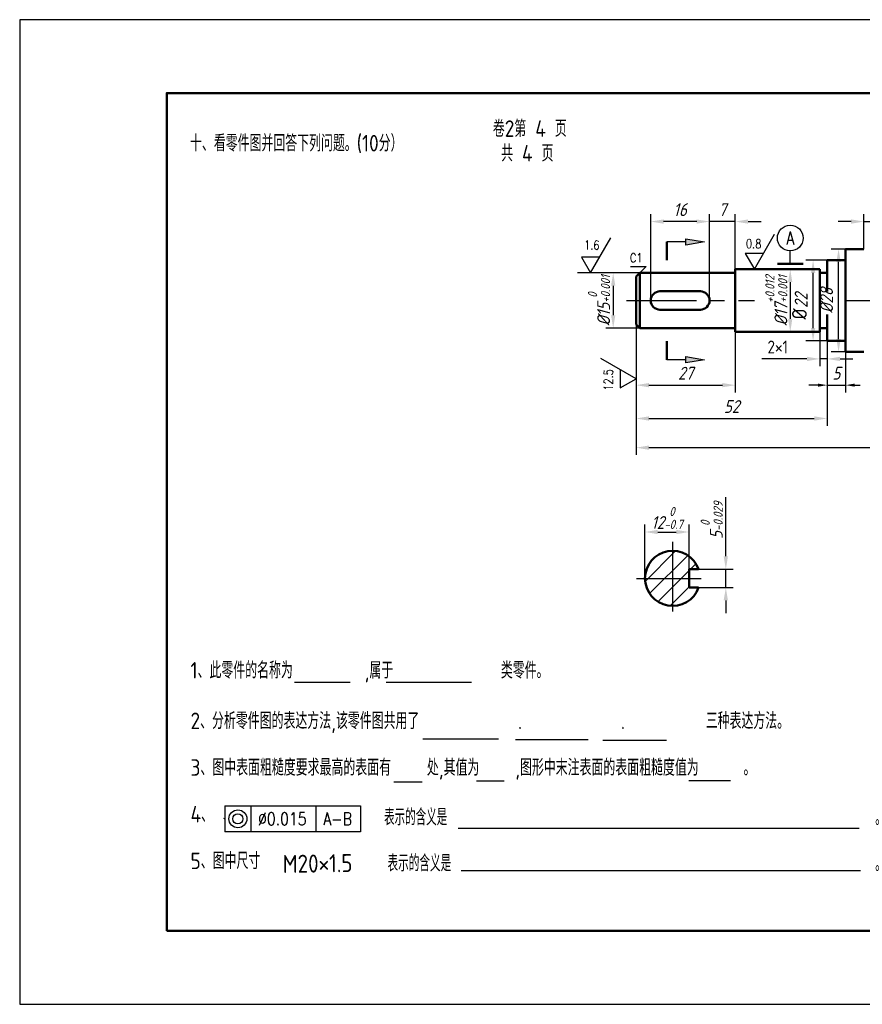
# Model space of a CAD drawing. Header units: millimetres. Extents: x 412 to 1331, y -29 to 283.
# Tile 1 of 2: x 412 to 641, y -29 to 239. Entities that reach past the tile are written whole.
import ezdxf

# ---------------------------------------------------------------- set-up
doc = ezdxf.new("R2010")
doc.units = ezdxf.units.MM
doc.header["$LTSCALE"] = 0.6
doc.linetypes.add('CENTER', pattern=[50.8, 31.75, -6.35, 6.35, -6.35])
doc.layers.get('Defpoints').update_dxf_attribs({"lineweight": 25})
for name, color, linetype, lineweight in [('1轮廓实线层', 7, 'Continuous', 50), ('图层8', 5, 'Continuous', 25), ('粗实线', 210, 'Continuous', 50)]:
    doc.layers.add(name, color=color, linetype=linetype, lineweight=lineweight)
for name, color, linetype in [('2细线层', 4, 'Continuous'), ('3中心线层', 1, 'CENTER'), ('5剖面线层', 2, 'Continuous'), ('7标注层', 4, 'Continuous'), ('8符号标注层', 31, 'Continuous'), ('剖面线', 7, 'Continuous'), ('细实线', 7, 'Continuous')]:
    doc.layers.add(name, color=color, linetype=linetype)
doc.styles.add('工程字体', font='gbenor.shx', dxfattribs={"bigfont": 'gbcbig.shx'})
doc.styles.add('样式 1', font='gbeitc.shx', dxfattribs={"height": 3.5})
doc.dimstyles.new('TH_GBDIM', dxfattribs={"dimtxt": 3.5, "dimasz": 3.5, "dimexe": 2, "dimexo": 0, "dimgap": 1.5, "dimtad": 1, "dimdec": 0, "dimzin": 0, "dimdsep": 46, "dimtxsty": '样式 1', "dimcen": 0, "dimadec": 0, "dimazin": 0, "dimtfac": 0.714286, "dimtdec": 0, "dimtmove": 0, "dimatfit": 3, "dimfxl": 0, "dimtzin": 0, "dimlwd": -1, "dimlwe": -1, "dimarcsym": 0})

# ---------------------------------------------------------------- blocks, each defined once
blk = doc.blocks.new('*D73')
at = {"color": 0}
for p, q in [((579.67, 162.36), (579.67, 120.31)), ((733.67, 162.36), (733.67, 120.31)), ((583.17, 122.31), (730.17, 122.31))]:
    blk.add_line(p, q, dxfattribs=at)
at = {"color": 0, "lineweight": 25}
for points in [[(583.17, 122.89), (583.17, 121.72), (579.67, 122.31)], [(730.17, 122.89), (730.17, 121.72), (733.67, 122.31)]]:
    blk.add_solid(points, dxfattribs=at)
at = {"layer": 'Defpoints', "color": 0, "lineweight": 25}
for p in [(579.67, 162.36), (733.67, 162.36), (733.67, 122.31)]:
    blk.add_point(p, dxfattribs=at)
at = {"color": 0, "insert": (656.67, 125.56), "char_height": 3.5, "attachment_point": 5, "style": '样式 1'}
blk.add_mtext('154', dxfattribs=at)
blk = doc.blocks.new('*D63')
at = {"layer": '7标注层', "color": 0}
for p, q in [((629.67, 154.86), (629.67, 144.46)), ((631.67, 154.86), (631.67, 144.46)), ((626.17, 146.46), (613.88, 146.46)), ((631.67, 146.46), (629.67, 146.46)), ((635.17, 146.46), (638.67, 146.46))]:
    blk.add_line(p, q, dxfattribs=at)
at = {"layer": '7标注层', "color": 0, "lineweight": 25}
for points in [[(626.17, 147.04), (626.17, 145.87), (629.67, 146.46)], [(635.17, 147.04), (635.17, 145.87), (631.67, 146.46)]]:
    blk.add_solid(points, dxfattribs=at)
at = {"layer": 'Defpoints', "color": 0, "lineweight": 25}
for p in [(629.67, 154.86), (631.67, 154.86), (631.67, 146.46)]:
    blk.add_point(p, dxfattribs=at)
at = {"layer": '7标注层', "color": 0, "insert": (618.22, 149.71), "char_height": 3.5, "attachment_point": 5, "style": '工程字体'}
blk.add_mtext('2×1{}{}', dxfattribs=at)
blk = doc.blocks.new('*D76')
at = {"color": 0}
for p, q in [((641.67, 176.36), (641.67, 185.85)), ((646.67, 162.36), (646.67, 185.85)), ((638.17, 183.85), (634.67, 183.85)), ((641.67, 183.85), (646.67, 183.85)), ((650.17, 183.85), (653.67, 183.85))]:
    blk.add_line(p, q, dxfattribs=at)
at = {"color": 0, "lineweight": 25}
for points in [[(638.17, 184.43), (638.17, 183.27), (641.67, 183.85)], [(650.17, 184.43), (650.17, 183.27), (646.67, 183.85)]]:
    blk.add_solid(points, dxfattribs=at)
at = {"layer": 'Defpoints', "color": 0, "lineweight": 25}
for p in [(646.67, 183.85), (641.67, 176.36), (646.67, 162.36)]:
    blk.add_point(p, dxfattribs=at)
at = {"color": 0, "insert": (644.17, 187.1), "char_height": 3.5, "attachment_point": 5, "style": '样式 1'}
blk.add_mtext('5{}{}', dxfattribs=at)
blk = doc.blocks.new('*D65')
at = {"layer": '7标注层', "color": 0}
for p, q in [((580.67, 169.86), (571.46, 169.86)), ((573.46, 166.36), (573.46, 158.36)), ((580.67, 154.86), (571.46, 154.86))]:
    blk.add_line(p, q, dxfattribs=at)
at = {"layer": '7标注层', "color": 0, "lineweight": 25}
for points in [[(572.87, 166.36), (574.04, 166.36), (573.46, 169.86)], [(572.87, 158.36), (574.04, 158.36), (573.46, 154.86)]]:
    blk.add_solid(points, dxfattribs=at)
at = {"layer": 'Defpoints', "color": 0, "lineweight": 25}
for p in [(580.67, 169.86), (573.46, 154.86), (580.67, 154.86)]:
    blk.add_point(p, dxfattribs=at)
at = {"layer": '7标注层', "color": 0, "insert": (569.61, 162.36), "char_height": 3.5, "attachment_point": 5, "rotation": 90, "style": '样式 1'}
blk.add_mtext('%%C15{}{\\H0.7143x;\\S 0^ +0.001;}', dxfattribs=at)
blk = doc.blocks.new('*D66')
at = {"layer": '7标注层', "color": 0}
for p, q in [((629.67, 170.86), (619.62, 170.86)), ((621.62, 167.36), (621.62, 157.36)), ((629.67, 153.86), (619.62, 153.86))]:
    blk.add_line(p, q, dxfattribs=at)
at = {"layer": '7标注层', "color": 0, "lineweight": 25}
for points in [[(621.03, 167.36), (622.2, 167.36), (621.62, 170.86)], [(621.03, 157.36), (622.2, 157.36), (621.62, 153.86)]]:
    blk.add_solid(points, dxfattribs=at)
at = {"layer": 'Defpoints', "color": 0, "lineweight": 25}
for p in [(629.67, 170.86), (621.62, 153.86), (629.67, 153.86)]:
    blk.add_point(p, dxfattribs=at)
at = {"layer": '7标注层', "color": 0, "insert": (617.83, 162.36), "char_height": 3.5, "attachment_point": 5, "rotation": 90, "style": '样式 1'}
blk.add_mtext('%%C17{}{\\H0.7143x;\\S+0.012^ +0.001;}', dxfattribs=at)
blk = doc.blocks.new('*D70')
at = {"layer": '7标注层', "color": 0}
for p, q in [((604.1, 92.73), (604.1, 108.85)), ((594.1, 89.23), (606.1, 89.23)), ((604.1, 84.23), (604.1, 89.23)), ((594.1, 84.23), (606.1, 84.23)), ((604.1, 80.73), (604.1, 77.23))]:
    blk.add_line(p, q, dxfattribs=at)
at = {"layer": '7标注层', "color": 0, "lineweight": 25}
for points in [[(603.51, 92.73), (604.68, 92.73), (604.1, 89.23)], [(603.51, 80.73), (604.68, 80.73), (604.1, 84.23)]]:
    blk.add_solid(points, dxfattribs=at)
at = {"layer": 'Defpoints', "color": 0, "lineweight": 25}
for p in [(594.1, 89.23), (604.1, 89.23), (594.1, 84.23)]:
    blk.add_point(p, dxfattribs=at)
at = {"layer": '7标注层', "color": 0, "insert": (600.25, 102.54), "char_height": 3.5, "attachment_point": 5, "rotation": 90, "style": '样式 1'}
blk.add_mtext('5{}{\\H0.7143x;\\S 0^ -0.029;}', dxfattribs=at)
blk = doc.blocks.new('*D77')
at = {"color": 0}
for p, q in [((582.1, 86.73), (582.1, 101.35)), ((585.6, 99.35), (590.6, 99.35)), ((594.1, 86.73), (594.1, 101.35))]:
    blk.add_line(p, q, dxfattribs=at)
at = {"color": 0, "lineweight": 25}
for points in [[(585.6, 99.93), (585.6, 98.76), (582.1, 99.35)], [(590.6, 99.93), (590.6, 98.76), (594.1, 99.35)]]:
    blk.add_solid(points, dxfattribs=at)
at = {"layer": 'Defpoints', "color": 0, "lineweight": 25}
for p in [(594.1, 99.35), (582.1, 86.73), (594.1, 86.73)]:
    blk.add_point(p, dxfattribs=at)
at = {"color": 0, "insert": (588.1, 103.19), "char_height": 3.5, "attachment_point": 5, "style": '样式 1'}
blk.add_mtext('12{}{\\H0.7143x;\\S 0^ -0.7;}', dxfattribs=at)
blk = doc.blocks.new('*D82')
at = {"color": 0}
for p, q in [((636.67, 176.36), (632.76, 176.36)), ((634.76, 151.86), (634.76, 172.86)), ((636.67, 148.36), (632.76, 148.36))]:
    blk.add_line(p, q, dxfattribs=at)
at = {"color": 0, "lineweight": 25}
for points in [[(634.18, 172.86), (635.34, 172.86), (634.76, 176.36)], [(634.18, 151.86), (635.34, 151.86), (634.76, 148.36)]]:
    blk.add_solid(points, dxfattribs=at)
at = {"layer": 'Defpoints', "color": 0, "lineweight": 25}
for p in [(634.76, 176.36), (636.67, 176.36), (636.67, 148.36)]:
    blk.add_point(p, dxfattribs=at)
at = {"color": 0, "insert": (631.51, 162.36), "char_height": 3.5, "attachment_point": 5, "rotation": 90, "style": '样式 1'}
blk.add_mtext('%%c28', dxfattribs=at)
blk = doc.blocks.new('*D83')
at = {"layer": '7标注层', "color": 0}
for p, q in [((631.67, 173.36), (625.83, 173.36)), ((627.83, 154.86), (627.83, 169.86)), ((631.67, 151.36), (625.83, 151.36))]:
    blk.add_line(p, q, dxfattribs=at)
at = {"layer": '7标注层', "color": 0, "lineweight": 25}
for points in [[(627.25, 169.86), (628.42, 169.86), (627.83, 173.36)], [(627.25, 154.86), (628.42, 154.86), (627.83, 151.36)]]:
    blk.add_solid(points, dxfattribs=at)
at = {"layer": 'Defpoints', "color": 0, "lineweight": 25}
for p in [(627.83, 173.36), (631.67, 173.36), (631.67, 151.36)]:
    blk.add_point(p, dxfattribs=at)
at = {"layer": '7标注层', "color": 0, "insert": (624.58, 162.36), "char_height": 3.5, "attachment_point": 5, "rotation": 90, "style": '样式 1'}
blk.add_mtext('22', dxfattribs=at)
blk = doc.blocks.new('*D84')
at = {"layer": '2细线层', "color": 0}
for p, q in [((579.67, 155.86), (579.67, 128.25)), ((631.67, 151.36), (631.67, 128.25)), ((583.17, 130.25), (628.17, 130.25))]:
    blk.add_line(p, q, dxfattribs=at)
at = {"layer": '2细线层', "color": 0, "lineweight": 25}
for points in [[(583.17, 130.83), (583.17, 129.66), (579.67, 130.25)], [(628.17, 130.83), (628.17, 129.66), (631.67, 130.25)]]:
    blk.add_solid(points, dxfattribs=at)
at = {"layer": 'Defpoints', "color": 0, "lineweight": 25}
for p in [(579.67, 155.86), (631.67, 151.36), (631.67, 130.25)]:
    blk.add_point(p, dxfattribs=at)
at = {"layer": '2细线层', "color": 0, "insert": (605.67, 133.5), "char_height": 3.5, "attachment_point": 5, "style": '样式 1'}
blk.add_mtext('52', dxfattribs=at)
blk = doc.blocks.new('*D85')
at = {"layer": '2细线层', "color": 0}
for p, q in [((579.67, 155.86), (579.67, 137.32)), ((606.67, 153.86), (606.67, 137.32)), ((583.17, 139.32), (603.17, 139.32))]:
    blk.add_line(p, q, dxfattribs=at)
at = {"layer": '2细线层', "color": 0, "lineweight": 25}
for points in [[(583.17, 139.9), (583.17, 138.74), (579.67, 139.32)], [(603.17, 139.9), (603.17, 138.74), (606.67, 139.32)]]:
    blk.add_solid(points, dxfattribs=at)
at = {"layer": 'Defpoints', "color": 0, "lineweight": 25}
for p in [(579.67, 155.86), (606.67, 153.86), (606.67, 139.32)]:
    blk.add_point(p, dxfattribs=at)
at = {"layer": '2细线层', "color": 0, "insert": (593.17, 142.57), "char_height": 3.5, "attachment_point": 5, "style": '样式 1'}
blk.add_mtext('27', dxfattribs=at)
blk = doc.blocks.new('*D86')
at = {"layer": '2细线层', "color": 0}
for p, q in [((599.67, 162.36), (599.67, 185.85)), ((606.67, 170.86), (606.67, 185.85)), ((596.17, 183.85), (592.67, 183.85)), ((606.67, 183.85), (599.67, 183.85)), ((610.17, 183.85), (613.67, 183.85))]:
    blk.add_line(p, q, dxfattribs=at)
at = {"layer": '2细线层', "color": 0, "lineweight": 25}
for points in [[(596.17, 184.43), (596.17, 183.27), (599.67, 183.85)], [(610.17, 184.43), (610.17, 183.27), (606.67, 183.85)]]:
    blk.add_solid(points, dxfattribs=at)
at = {"layer": 'Defpoints', "color": 0, "lineweight": 25}
for p in [(599.67, 183.85), (606.67, 170.86), (599.67, 162.36)]:
    blk.add_point(p, dxfattribs=at)
at = {"layer": '2细线层', "color": 0, "insert": (603.17, 187.1), "char_height": 3.5, "attachment_point": 5, "style": '样式 1'}
blk.add_mtext('7', dxfattribs=at)
blk = doc.blocks.new('*D87')
at = {"layer": '2细线层', "color": 0}
for p, q in [((583.67, 162.36), (583.67, 185.85)), ((599.67, 162.36), (599.67, 185.85)), ((596.17, 183.85), (587.17, 183.85))]:
    blk.add_line(p, q, dxfattribs=at)
at = {"layer": '2细线层', "color": 0, "lineweight": 25}
for points in [[(587.17, 184.43), (587.17, 183.27), (583.67, 183.85)], [(596.17, 184.43), (596.17, 183.27), (599.67, 183.85)]]:
    blk.add_solid(points, dxfattribs=at)
at = {"layer": 'Defpoints', "color": 0, "lineweight": 25}
for p in [(583.67, 183.85), (583.67, 162.36), (599.67, 162.36)]:
    blk.add_point(p, dxfattribs=at)
at = {"layer": '2细线层', "color": 0, "insert": (591.67, 187.1), "char_height": 3.5, "attachment_point": 5, "style": '样式 1'}
blk.add_mtext('16', dxfattribs=at)

msp = doc.modelspace()

# ---------------------------------------------------------------- hatches: boundary and pattern name
at = {"layer": '2细线层'}
h = msp.add_hatch(color=7, dxfattribs=at)
h.paths.add_polyline_path([(598.26, 178.3), (593.26, 179.13), (593.26, 177.46)])
h.paths.add_polyline_path([(593.26, 147.08), (593.26, 145.42), (598.26, 146.25)])
h.paths.add_polyline_path([(667.83, 180.96), (662.83, 181.8), (662.83, 180.13)])
h.paths.add_polyline_path([(662.83, 146.46), (662.83, 144.8), (667.83, 145.63)])
at = {"layer": '5剖面线层'}
h = msp.add_hatch(dxfattribs=at)
h.set_pattern_fill('ANSI31', style=0)
h.set_pattern_definition([(45, (519.2968, 14.0784), (-2.24506, 2.24506), [])])
h.paths.add_polyline_path([(582.1, 86.73), (589.6, 86.73), (589.6, 94.23, 0.414214)])
h.paths.add_polyline_path([(589.6, 86.73), (594.1, 86.73), (594.1, 89.23), (596.67, 89.23, 0.317837), (589.6, 94.23)])
h.paths.add_polyline_path([(589.6, 79.23, 0.317837), (596.67, 84.23), (594.1, 84.23), (594.1, 86.73), (589.6, 86.73)])
h.paths.add_polyline_path([(589.6, 86.73), (582.1, 86.73, 0.414214), (589.6, 79.23)])

# ---------------------------------------------------------------- linework, layer by layer
at = {"color": 7}
msp.add_line((631.67, 164.85), (631.67, 164.78), dxfattribs=at)
msp.add_lwpolyline([(412.02, -29.2), (792.02, -29.2), (792.02, 238.8), (412.02, 238.8)], close=True, dxfattribs=at)
at = {"layer": '1轮廓实线层', "color": 7}
for p, q in [((588.01, 178.3), (588.01, 173.3)), ((636.67, 176.36), (636.67, 148.36)), ((641.67, 176.36), (636.67, 176.36)), ((631.67, 173.36), (636.67, 173.36)), ((631.67, 173.36), (631.67, 164.85)), ((580.67, 169.86), (579.67, 168.86)), ((579.67, 168.86), (579.67, 155.86)), ((580.67, 169.86), (606.67, 169.86)), ((580.67, 169.86), (580.67, 154.86)), ((606.67, 170.86), (629.67, 170.86)), ((606.67, 170.86), (606.67, 153.86)), ((629.67, 170.86), (629.67, 153.86)), ((629.67, 169.86), (631.67, 169.86)), ((586.17, 164.86), (597.17, 164.86)), ((586.17, 159.86), (597.17, 159.86)), ((631.67, 158.54), (631.67, 151.36)), ((579.67, 155.86), (580.67, 154.86)), ((580.67, 154.86), (606.67, 154.86)), ((606.67, 153.86), (629.67, 153.86)), ((629.67, 154.86), (631.67, 154.86)), ((588.01, 146.25), (588.01, 151.25)), ((631.67, 151.36), (636.67, 151.36)), ((641.67, 148.36), (636.67, 148.36)), ((594.1, 89.23), (596.67, 89.23)), ((594.1, 84.23), (594.1, 89.23)), ((594.1, 84.23), (596.67, 84.23))]:
    msp.add_line(p, q, dxfattribs=at)
at = {"layer": '1轮廓实线层', "color": 7, "extrusion": (0, 1, 0), "elevation": 172.36}
msp.add_lwpolyline([(-625.12, 0), (-618.12, 0)], dxfattribs=at)
at = {"layer": '1轮廓实线层', "color": 7, "lineweight": -3}
msp.add_circle((621.62, 179.36), 3.5, dxfattribs=at)
at = {"layer": '1轮廓实线层', "color": 7}
for centre, radius, start, end in [((586.17, 162.36), 2.5, 90, 270), ((597.17, 162.36), 2.5, 270, 90), ((589.6, 86.73), 7.5, 19.4712, 340.5288)]:
    msp.add_arc(centre, radius, start, end, dxfattribs=at)
at = {"layer": '2细线层', "color": 7}
msp.add_line((571.46, 169.86), (563.72, 169.86), dxfattribs=at)
at = {"layer": '3中心线层', "color": 7}
for p, q in [((577.08, 162.36), (611.93, 162.36)), ((636.81, 162.36), (691.54, 162.36)), ((589.6, 96.72), (589.6, 77.51)), ((579.77, 86.73), (597.42, 86.73))]:
    msp.add_line(p, q, dxfattribs=at)
at = {"layer": '7标注层', "color": 7}
for p, q in [((636.67, 151.36), (636.67, 137.32)), ((631.67, 149.33), (631.67, 137.32)), ((629.17, 139.32), (626.67, 139.32)), ((631.67, 139.32), (636.67, 139.32)), ((639.17, 139.32), (640.67, 139.32))]:
    msp.add_line(p, q, dxfattribs=at)
at = {"layer": '7标注层', "color": 7, "extrusion": (1, 0, 0), "elevation": 621.62}
for points in [[(174.46, 0), (175.86, 0)], [(172.36, 0), (174.46, 0)]]:
    msp.add_lwpolyline(points, dxfattribs=at)
at = {"layer": '7标注层', "color": 7, "extrusion": (0, 1, 0), "elevation": 171.65}
msp.add_lwpolyline([(-578.15, 0), (-582.46, 0)], dxfattribs=at)
at = {"layer": '7标注层', "color": 7, "extrusion": (0.707107, -0.707107, 0), "elevation": 290.49}
msp.add_lwpolyline([(530.7, 0), (533.24, 0)], dxfattribs=at)
at = {"layer": '7标注层', "color": 7, "lineweight": -3, "extrusion": (0, 1, 0)}
for points, elevation in [([(-467.86, 0), (-504.73, 0)], 24.78), ([(-504.73, 0), (-467.86, 0)], 17.78)]:
    msp.add_lwpolyline(points, dxfattribs=dict(at, elevation=elevation))
at = {"layer": '7标注层', "color": 7, "lineweight": -3, "extrusion": (1, 0, 0)}
for elevation in [467.86, 474.86, 492.59, 504.73]:
    msp.add_lwpolyline([(24.78, 0), (17.78, 0)], dxfattribs=dict(at, elevation=elevation))
at = {"layer": '7标注层', "color": 7, "extrusion": (0.315926, 0.948784, 0), "elevation": 168}
msp.add_lwpolyline([(-436.71, 0), (-437.17, 0)], dxfattribs=at)
at = {"layer": '7标注层', "color": 7}
for radius in [2.45, 1.4]:
    msp.add_circle((471.36, 21.28), radius, dxfattribs=at)
for points in [[(629.17, 139.74), (629.17, 138.9), (631.67, 139.32)], [(639.17, 139.74), (639.17, 138.9), (636.67, 139.32)]]:
    msp.add_solid(points, dxfattribs=at)
at = {"layer": '8符号标注层', "color": 7, "extrusion": (0.868243, -0.496139, 0)}
for points, elevation in [([(451.91, 0), (462.91, 0)], 446.47), ([(428.95, 0), (439.95, 0)], 408.3)]:
    msp.add_lwpolyline(points, dxfattribs=dict(at, elevation=elevation))
at = {"layer": '8符号标注层', "color": 7, "extrusion": (1, 0, 0)}
for points, elevation in [([(180.41, 0), (180.41, 0)], 617.32), ([(179.41, 0), (179.41, 0)], 606.48), ([(146.54, 0), (146.54, 0)], 570.12), ([(143.56, 0), (138.6, 0)], 575.33)]:
    msp.add_lwpolyline(points, dxfattribs=dict(at, elevation=elevation))
at = {"layer": '8符号标注层', "color": 7, "extrusion": (0, 1, 0)}
for points, elevation in [([(-593.26, 0), (-588.01, 0)], 178.3), ([(-614.34, 0), (-609.38, 0)], 175.2), ([(-569.81, 0), (-564.85, 0)], 174.2), ([(-593.26, 0), (-588.01, 0)], 146.25)]:
    msp.add_lwpolyline(points, dxfattribs=dict(at, elevation=elevation))
at = {"layer": '8符号标注层', "color": 7}
for points in [[(593.26, 179.13), (598.26, 178.3), (593.26, 177.46)], [(593.26, 147.08), (598.26, 146.25), (593.26, 145.42)]]:
    msp.add_lwpolyline(points, close=True, dxfattribs=at)
at = {"layer": '8符号标注层', "color": 7, "extrusion": (0.868243, 0.496139, 0)}
for points, elevation in [([(-150.22, 0), (-155.22, 0)], 616.01), ([(-129, 0), (-134, 0)], 576.85)]:
    msp.add_lwpolyline(points, dxfattribs=dict(at, elevation=elevation))
at = {"layer": '8符号标注层', "color": 7, "extrusion": (-0.496139, -0.868243, 0), "elevation": -410.09}
msp.add_lwpolyline([(433.3, 0), (422.3, 0)], dxfattribs=at)
at = {"layer": '8符号标注层', "color": 7, "extrusion": (0.496139, -0.868243, 0), "elevation": 165.1}
msp.add_lwpolyline([(568.29, 0), (573.29, 0)], dxfattribs=at)
at = {"layer": '剖面线', "color": 7}
for p, q in [((486.74, 58.45), (501.91, 58.45)), ((511.7, 58.45), (534.94, 58.45)), ((521.69, 43.09), (542.24, 43.09)), ((546.85, 42.9), (566.63, 42.9)), ((570.67, 42.71), (587.95, 42.71)), ((513.82, 31.39), (521.5, 31.39)), ((536.29, 31.58), (543.78, 31.58)), ((594.04, 31.7), (605.38, 31.7)), ((531.29, 18.72), (640.38, 18.72)), ((532.06, 7.21), (640.77, 7.21))]:
    msp.add_line(p, q, dxfattribs=at)
at = {"layer": '粗实线', "color": 7}
msp.add_lwpolyline([(452.02, -9.2), (772.02, -9.2), (772.02, 218.8), (452.02, 218.8)], close=True, dxfattribs=at)

# ---------------------------------------------------------------- texts
at = {"layer": '1轮廓实线层', "color": 7, "lineweight": -3, "insert": (620.55, 181.11), "char_height": 3.5, "width": 5.0667, "attachment_point": 1, "style": '样式 1'}
msp.add_mtext('\\Fromans.shx,gbcbig.shx;\\W0.8000000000;\\T1.0000000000;\\o\\lA', dxfattribs=at)
at = {"layer": '2细线层', "color": 7, "char_height": 2.45, "width": 6.8316, "attachment_point": 1, "style": '样式 1'}
for s, insert, rotation in [('\\Fromans.shx,gbcbig.shx;\\W0.8000000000;\\T1.0000000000;\\o\\l1.6', (565.57, 178.7), 359.1327), ('\\Fromans.shx,gbcbig.shx;\\W0.8000000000;\\T1.0000000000;\\o\\l0.8', (609.59, 179.07), 359.1327), ('\\Fromans.shx,gbcbig.shx;\\W0.8000000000;\\T1.0000000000;\\o\\l12.5', (570.88, 137.82), 89.1327)]:
    msp.add_mtext(s, dxfattribs=dict(at, insert=insert, rotation=rotation))
at = {"layer": '7标注层', "color": 7, "insert": (577.99, 175.21), "char_height": 2.45, "width": 5.5067, "attachment_point": 1, "style": '样式 1'}
msp.add_mtext('\\Fromans.shx,gbcbig.shx;\\W0.8000000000;\\T1.0000000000;\\o\\lC1', dxfattribs=at)
at = {"layer": '7标注层', "color": 7, "insert": (634.17, 142.57), "char_height": 3.5, "attachment_point": 5, "style": '样式 1'}
msp.add_mtext('5{}{}', dxfattribs=at)
at = {"layer": '7标注层', "color": 7, "lineweight": -3, "char_height": 3.5, "attachment_point": 1, "style": '样式 1'}
for s, insert, width in [('\\Fromans.shx,gbcbig.shx;\\W0.8000000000;\\T1.0000000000;\\o\\l∅0.015', (476.86, 23.03), 16.9333), ('\\Fromans.shx,gbcbig.shx;\\W0.8000000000;\\T1.0000000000;\\o\\lA-B', (494.59, 23.03), 11.3333)]:
    msp.add_mtext(s, dxfattribs=dict(at, insert=insert, width=width))
at = {"layer": '7标注层', "color": 7, "insert": (493.04, 9.12), "char_height": 4.9, "attachment_point": 5, "rotation": 0.7909, "style": '工程字体'}
msp.add_mtext('M20×1.5{}{}', dxfattribs=at)
at = {"layer": '剖面线', "color": 7, "style": '工程字体'}
msp.add_text('%%C', height=4, rotation=88.4506, dxfattribs=at).set_placement((626.08, 157.17))
at = {"layer": '图层8', "color": 7, "style": '工程字体'}
for s, p in [('十、看零件图并回答下列问题。(10分）', (458.34, 202.93)), ('1、此零件的名称为        ,属于            类零件。', (458.48, 59.46)), ('2、分析零件图的表达方法,该零件图共用了           .           .         三种表达方法。', (458.48, 45.7)), ('3、图中表面粗糙度要求最高的表面有    处,其值为    ,图形中末注表面的表面粗糙度值为     。', (458.48, 33)), ('4、', (458.48, 20.3)), ('表示的含义是                                                      。', (511.12, 19.48)), ('5、图中尺寸', (458.48, 7.59)), ('表示的含义是                                                     。', (512.06, 6.95))]:
    msp.add_text(s, height=4.5, dxfattribs=at).set_placement(p)
at = {"layer": '细实线', "color": 7, "style": '工程字体'}
for s, p in [('卷2第 4 页', (540.72, 206.9)), ('共 4 页', (542.98, 200.18))]:
    msp.add_text(s, height=4.5, dxfattribs=at).set_placement(p)

# ---------------------------------------------------------------- dimensions: what is measured, and where the dimension line sits
at = {"color": 7}
dim = msp.add_linear_dim(base=(646.67, 183.85), p1=(641.67, 176.36), p2=(646.67, 162.36), text='5{}{}', dimstyle='TH_GBDIM', override={"dimgap": 1.5, "dimtad": 1, "dimjust": 0, "dimdec": 1, "dimlfac": 1, "dimse1": 0, "dimse2": 0, "dimsd1": 0, "dimsd2": 0}, dxfattribs=at)
dim.commit()
dim.dimension.update_dxf_attribs({"geometry": '*D76', "text_midpoint": (644.17, 187.1)})
dim = msp.add_linear_dim(base=(634.76, 176.36), p1=(636.67, 148.36), p2=(636.67, 176.36), angle=90, text='%%c28', dimstyle='TH_GBDIM', dxfattribs=at)
dim.commit()
dim.dimension.update_dxf_attribs({"geometry": '*D82', "text_midpoint": (634.76, 162.36), "dimtype": 160})
dim = msp.add_linear_dim(base=(733.67, 122.31), p1=(579.67, 162.36), p2=(733.67, 162.36), dimstyle='TH_GBDIM', dxfattribs=at)
dim.commit()
dim.dimension.update_dxf_attribs({"geometry": '*D73', "text_midpoint": (656.67, 125.56)})
dim = msp.add_linear_dim(base=(594.1, 99.35), p1=(582.1, 86.73), p2=(594.1, 86.73), text='<>{}{\\H0.7143x;\\S 0^ -0.7;}', dimstyle='TH_GBDIM', override={"dimgap": 1.5, "dimtad": 1, "dimjust": 0, "dimdec": 0, "dimlfac": 1, "dimse1": 0, "dimse2": 0, "dimsd1": 0, "dimsd2": 0}, dxfattribs=at)
dim.commit()
dim.dimension.update_dxf_attribs({"geometry": '*D77', "text_midpoint": (588.1, 99.35), "dimtype": 160})
at = {"layer": '2细线层', "color": 7}
dim = msp.add_linear_dim(base=(583.67, 183.85), p1=(599.67, 162.36), p2=(583.67, 162.36), dimstyle='TH_GBDIM', override={"dimtmove": 1}, dxfattribs=at)
dim.commit()
dim.dimension.update_dxf_attribs({"geometry": '*D87', "text_midpoint": (591.67, 187.1)})
for base, p1, p2, picture, middle in [((599.67, 183.85), (606.67, 170.86), (599.67, 162.36), '*D86', (603.17, 187.1)), ((631.67, 130.25), (579.67, 155.86), (631.67, 151.36), '*D84', (605.67, 133.5)), ((606.67, 139.32), (579.67, 155.86), (606.67, 153.86), '*D85', (593.17, 142.57))]:
    dim = msp.add_linear_dim(base=base, p1=p1, p2=p2, dimstyle='TH_GBDIM', dxfattribs=at)
    dim.commit()
    dim.dimension.update_dxf_attribs({"geometry": picture, "text_midpoint": middle})
at = {"layer": '7标注层', "color": 7}
for base, p1, p2, text, picture, middle in [((621.62, 153.86), (629.67, 170.86), (629.67, 153.86), '%%C<>{}{\\H0.7143x;\\S+0.012^ +0.001;}', '*D66', (621.62, 162.36)), ((573.46, 154.86), (580.67, 169.86), (580.67, 154.86), '%%C<>{}{\\H0.7143x;\\S 0^ +0.001;}', '*D65', (573.46, 162.36))]:
    dim = msp.add_linear_dim(base=base, p1=p1, p2=p2, angle=90, text=text, dimstyle='TH_GBDIM', override={"dimgap": 1.5, "dimtad": 1, "dimjust": 0, "dimdec": 0, "dimlfac": 1, "dimse1": 0, "dimse2": 0, "dimsd1": 0, "dimsd2": 0}, dxfattribs=at)
    dim.commit()
    dim.dimension.update_dxf_attribs({"geometry": picture, "text_midpoint": middle, "dimtype": 160})
dim = msp.add_linear_dim(base=(627.83, 173.36), p1=(631.67, 151.36), p2=(631.67, 173.36), angle=90, dimstyle='TH_GBDIM', dxfattribs=at)
dim.commit()
dim.dimension.update_dxf_attribs({"geometry": '*D83', "text_midpoint": (624.58, 162.36)})
dim = msp.add_linear_dim(base=(631.67, 146.46), p1=(629.67, 154.86), p2=(631.67, 154.86), text='2×1{}{}', dimstyle='TH_GBDIM', override={"dimdec": 1, "dimtxsty": '工程字体'}, dxfattribs=at)
dim.commit()
dim.dimension.update_dxf_attribs({"geometry": '*D63', "text_midpoint": (618.22, 146.46), "dimtype": 160})
dim = msp.add_linear_dim(base=(604.1, 89.23), p1=(594.1, 84.23), p2=(594.1, 89.23), angle=90, text='<>{}{\\H0.7143x;\\S 0^ -0.029;}', dimstyle='TH_GBDIM', override={"dimgap": 1.5, "dimtad": 1, "dimjust": 0, "dimdec": 0, "dimlfac": 1, "dimse1": 0, "dimse2": 0, "dimsd1": 0, "dimsd2": 0}, dxfattribs=at)
dim.commit()
dim.dimension.update_dxf_attribs({"geometry": '*D70', "text_midpoint": (600.25, 102.54)})

doc.saveas('drawing.dxf')
